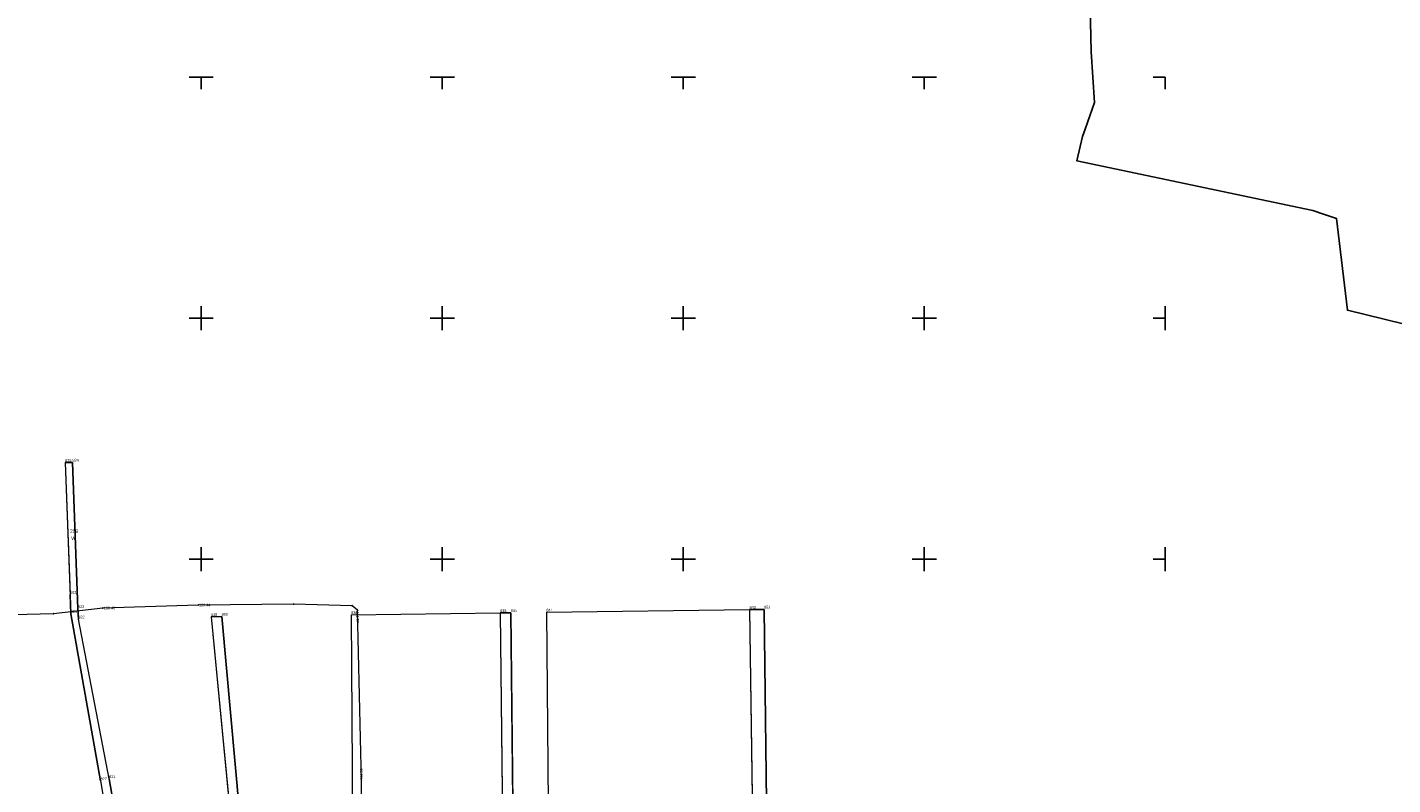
# Model space of a CAD drawing. Header units: metres. Extents: x 5548743 to 5556416, y 5707500 to 5714000.
# Tile 52 of 244: x 5551528 to 5552094, y 5711706 to 5712021. Entities that reach past the tile are written whole.
import ezdxf
from ezdxf.enums import TextEntityAlignment as Align

# ---------------------------------------------------------------- set-up
doc = ezdxf.new("R2010")
doc.units = ezdxf.units.M
doc.linetypes.add('219-1000', pattern=[0])
doc.layers.get('0').update_dxf_attribs({"color": 2, "lineweight": 5})
doc.styles.get("Standard").update_dxf_attribs({"font": 'Working1250', "width": 0.75})

# ---------------------------------------------------------------- blocks, each defined once
blk = doc.blocks.new('203')
at = {"linetype": 'Continuous', "lineweight": 0}
h = blk.add_hatch(color=0, dxfattribs=at)
edge = h.paths.add_edge_path()
edge.add_arc((0, 0), 0.09, 0, 360)
blk = doc.blocks.new('PW01')
at = {"linetype": 'Continuous', "lineweight": 13}
h = blk.add_hatch(color=0, dxfattribs=at)
edge = h.paths.add_edge_path()
edge.add_arc((0, 0), 0.18, 0, 360)
blk = doc.blocks.new('PIKIETAW1891')
at = {"color": 0}
blk.add_circle((0, 0), 0.09, dxfattribs=at)
blk = doc.blocks.new('RAMKA1000K')
at = {"color": 0}
for p, q in [((395, 500), (405, 500)), ((400, 495), (400, 500)), ((495, 500), (505, 500)), ((500, 495), (500, 500)), ((595, 500), (605, 500)), ((600, 495), (600, 500)), ((695, 500), (705, 500)), ((700, 495), (700, 500)), ((795, 500), (800, 500)), ((800, 495), (800, 500)), ((400, 395), (400, 405)), ((500, 395), (500, 405)), ((600, 395), (600, 405)), ((700, 395), (700, 405)), ((800, 395), (800, 405)), ((395, 400), (405, 400)), ((495, 400), (505, 400)), ((595, 400), (605, 400)), ((695, 400), (705, 400)), ((795, 400), (800, 400)), ((400, 295), (400, 305)), ((500, 295), (500, 305)), ((600, 295), (600, 305)), ((700, 295), (700, 305)), ((800, 295), (800, 305)), ((395, 300), (405, 300)), ((495, 300), (505, 300)), ((595, 300), (605, 300)), ((695, 300), (705, 300)), ((795, 300), (800, 300))]:
    blk.add_line(p, q, dxfattribs=at)

msp = doc.modelspace()

# ---------------------------------------------------------------- linework, layer by layer
at = {"layer": '216-obręb ewidencyjny', "color": 7, "linetype": 'CONTINUOUS', "lineweight": 25, "flags": 128}
for points in [[(5552193.31, 5711874.46), (5552075.55, 5711903.32), (5552071.04, 5711941.41), (5552065.66, 5711943.17), (5552061.23, 5711944.63), (5551963.3, 5711965.27), (5551965.69, 5711975.39), (5551966.76, 5711978.47), (5551970.62, 5711989.51), (5551969.26, 5712010.48), (5551968.4, 5712048.08)], [(5551968.4, 5712048.08), (5551969.26, 5712010.48), (5551970.62, 5711989.51), (5551966.76, 5711978.47), (5551965.69, 5711975.39), (5551963.3, 5711965.27), (5552061.23, 5711944.63), (5552065.66, 5711943.17), (5552071.04, 5711941.41), (5552075.55, 5711903.32), (5552193.31, 5711874.46), (5552196.55, 5711872.33), (5552430.77, 5711812.79), (5552390.76, 5711790.34), (5552386.72, 5711777.83), (5552528.77, 5711746.49)]]:
    msp.add_lwpolyline(points, dxfattribs=at)
at = {"layer": '218-kontur użytku gruntowego', "color": 3, "linetype": 'CONTINUOUS', "lineweight": 18, "flags": 128}
for points in [[(5551546.56, 5711840.18), (5551543.56, 5711840.14)], [(5551543.56, 5711840.14), (5551545.91, 5711777.36)], [(5551548.83, 5711779.37), (5551546.56, 5711840.18)], [(5551548.99, 5711775.15), (5551548.83, 5711779.37)], [(5551833.53, 5711779.2), (5551827.48, 5711779.11)], [(5551827.48, 5711779.11), (5551828.59, 5711701.32)], [(5551834.76, 5711676.53), (5551833.53, 5711779.2)], [(5551545.91, 5711777.36), (5551558.23, 5711708)], [(5551561.74, 5711708.84), (5551548.99, 5711775.15)], [(5551608.5, 5711776.23), (5551604.04, 5711776.14)], [(5551604.04, 5711776.14), (5551613.19, 5711681.64)], [(5551617.68, 5711675.1), (5551608.5, 5711776.23)], [(5551728.45, 5711777.8), (5551724.02, 5711777.74)], [(5551724.02, 5711777.74), (5551726.39, 5711567.16)], [(5551729.28, 5711699.78), (5551728.45, 5711777.8)], [(5551558.23, 5711708), (5551569.91, 5711637.97)], [(5551574.2, 5711637.56), (5551561.74, 5711708.84)]]:
    msp.add_lwpolyline(points, dxfattribs=at)
at = {"layer": '219-działka ewidencyjna', "color": 7, "linetype": '219-1000', "lineweight": 18, "flags": 128}
for points in [[(5551543.56, 5711840.14), (5551546.56, 5711840.18)], [(5551543.56, 5711840.14), (5551545.6, 5711785.34)], [(5551546.56, 5711840.18), (5551548.83, 5711779.37)], [(5551545.91, 5711777.36), (5551545.6, 5711785.34)], [(5551548.83, 5711779.37), (5551548.99, 5711775.15)], [(5551743.2, 5711778), (5551827.48, 5711779.11)], [(5551827.48, 5711779.11), (5551833.53, 5711779.2)], [(5551827.48, 5711779.11), (5551832.74, 5711412.5)], [(5551833.53, 5711779.2), (5551834.76, 5711676.53)], [(5551558.23, 5711708), (5551545.91, 5711777.36)], [(5551561.74, 5711708.84), (5551548.99, 5711775.15)], [(5551604.04, 5711776.14), (5551608.5, 5711776.23)], [(5551604.04, 5711776.14), (5551613.93, 5711674)], [(5551608.5, 5711776.23), (5551617.68, 5711675.1)], [(5551662.22, 5711776.93), (5551724.02, 5711777.74)], [(5551662.22, 5711776.93), (5551663.57, 5711563.75)], [(5551724.02, 5711777.74), (5551728.45, 5711777.8)], [(5551724.02, 5711777.74), (5551728.88, 5711347.4)], [(5551728.45, 5711777.8), (5551730.99, 5711538.96)], [(5551743.2, 5711778), (5551745.27, 5711539.27)], [(5551558.23, 5711708), (5551569.91, 5711637.97)], [(5551561.74, 5711708.84), (5551574.2, 5711637.56)]]:
    msp.add_lwpolyline(points, dxfattribs=at)
at = {"layer": 'przewód kanalizacyjny', "color": 34, "linetype": 'CONTINUOUS', "lineweight": 18, "flags": 128}
msp.add_lwpolyline([(5551666.16, 5711641.21), (5551666.48, 5711708.09), (5551664.88, 5711778.81), (5551662.65, 5711780.72), (5551638.34, 5711781.36), (5551598.74, 5711781), (5551559.1, 5711779.73), (5551538.67, 5711777.4), (5551483.62, 5711775.92)], dxfattribs=at)

# ---------------------------------------------------------------- block references
at = {"layer": '203-punkt graniczny', "color": 7, "linetype": 'CONTINUOUS', "lineweight": 18}
for p in [(5551543.56, 5711840.14), (5551546.56, 5711840.18), (5551545.6, 5711785.34), (5551548.83, 5711779.37), (5551827.48, 5711779.11), (5551833.53, 5711779.2), (5551545.91, 5711777.36), (5551548.99, 5711775.15), (5551604.04, 5711776.14), (5551608.5, 5711776.23), (5551662.22, 5711776.93), (5551724.02, 5711777.74), (5551728.45, 5711777.8), (5551743.2, 5711778), (5551558.23, 5711708), (5551561.74, 5711708.84)]:
    msp.add_blockref('203', p, dxfattribs=at)
at = {"layer": 'Punkt roboczy BDOT GESUT K1', "color": 6, "linetype": 'CONTINUOUS', "lineweight": 18}
for p in [(5551559.1, 5711779.73), (5551559.1, 5711779.73), (5551598.74, 5711781), (5551598.74, 5711781), (5551638.34, 5711781.36), (5551662.65, 5711780.72), (5551664.88, 5711778.81), (5551664.88, 5711778.81), (5551538.67, 5711777.4), (5551666.48, 5711708.09), (5551666.48, 5711708.09)]:
    msp.add_blockref('PIKIETAW1891', p, dxfattribs=at)
at = {"layer": 'rzedna', "color": 34, "linetype": 'CONTINUOUS', "lineweight": 18}
for p in [(5551559.1, 5711779.73), (5551598.74, 5711781), (5551664.88, 5711778.81), (5551666.48, 5711708.09)]:
    msp.add_blockref('PW01', p, dxfattribs=at)
at = {"layer": 'Wstawianie ramki sekcyjnej z opisem', "color": 7, "linetype": 'CONTINUOUS', "lineweight": 13}
msp.add_blockref('RAMKA1000K', (5551200, 5711500), dxfattribs=at)
msp.add_blockref('RAMKA1000K', (5551200, 5711500), dxfattribs=at)
msp.add_blockref('RAMKA1000K', (5551200, 5711500), dxfattribs=at)
msp.add_blockref('RAMKA1000K', (5551200, 5711500), dxfattribs=at)

# ---------------------------------------------------------------- texts
at = {"layer": '203-punkt graniczny-Atr103', "color": 7, "width": 0.9}
for s, p in [('825', (5551543.56, 5711840.14)), ('825', (5551543.56, 5711840.14)), ('824', (5551546.56, 5711840.18)), ('824', (5551546.56, 5711840.18)), ('102', (5551545.6, 5711785.34)), ('102', (5551545.6, 5711785.34)), ('826', (5551545.91, 5711777.36)), ('826', (5551545.91, 5711777.36)), ('823', (5551548.83, 5711779.37)), ('823', (5551548.83, 5711779.37)), ('836', (5551662.22, 5711776.93)), ('836', (5551662.22, 5711776.93)), ('835', (5551724.02, 5711777.74)), ('835', (5551724.02, 5711777.74)), ('845', (5551728.45, 5711777.8)), ('845', (5551728.45, 5711777.8)), ('844', (5551743.2, 5711778)), ('844', (5551743.2, 5711778)), ('843', (5551827.48, 5711779.11)), ('843', (5551827.48, 5711779.11)), ('853', (5551833.53, 5711779.2)), ('853', (5551833.53, 5711779.2)), ('822', (5551548.99, 5711775.15)), ('822', (5551548.99, 5711775.15)), ('848', (5551604.04, 5711776.14)), ('848', (5551604.04, 5711776.14)), ('850', (5551608.5, 5711776.23)), ('850', (5551608.5, 5711776.23)), ('821', (5551561.74, 5711708.84)), ('821', (5551561.74, 5711708.84)), ('827', (5551558.23, 5711708)), ('827', (5551558.23, 5711708))]:
    msp.add_text(s, height=1.125, dxfattribs=at).set_placement(p, align=Align.BOTTOM_LEFT)
at = {"layer": '210-oznaczenie konturu użytku gruntowego', "color": 3, "linetype": 'CONTINUOUS', "lineweight": 18, "width": 0.79}
msp.add_text('W', height=1.5, dxfattribs=at).set_placement((5551546.07, 5711807.9))
at = {"layer": '211-numer działki ewidencyjnej', "color": 7, "linetype": 'CONTINUOUS', "lineweight": 18, "width": 0.79}
msp.add_text('259', height=1.5, dxfattribs=at).set_placement((5551545.55, 5711810.87))
at = {"layer": 'rzedna-Atr2', "color": 34, "width": 0.9}
for s, rotation, p in [('130.40', 0.52, (5551559.54, 5711779.74)), ('130.44', 359.218, (5551599.06, 5711781)), ('131.37', 269.983, (5551664.89, 5711778.31)), ('131.69', 89.984, (5551666.47, 5711708.56))]:
    msp.add_text(s, height=1.125, rotation=rotation, dxfattribs=at).set_placement(p, align=Align.MIDDLE_LEFT)

doc.saveas('drawing.dxf')
